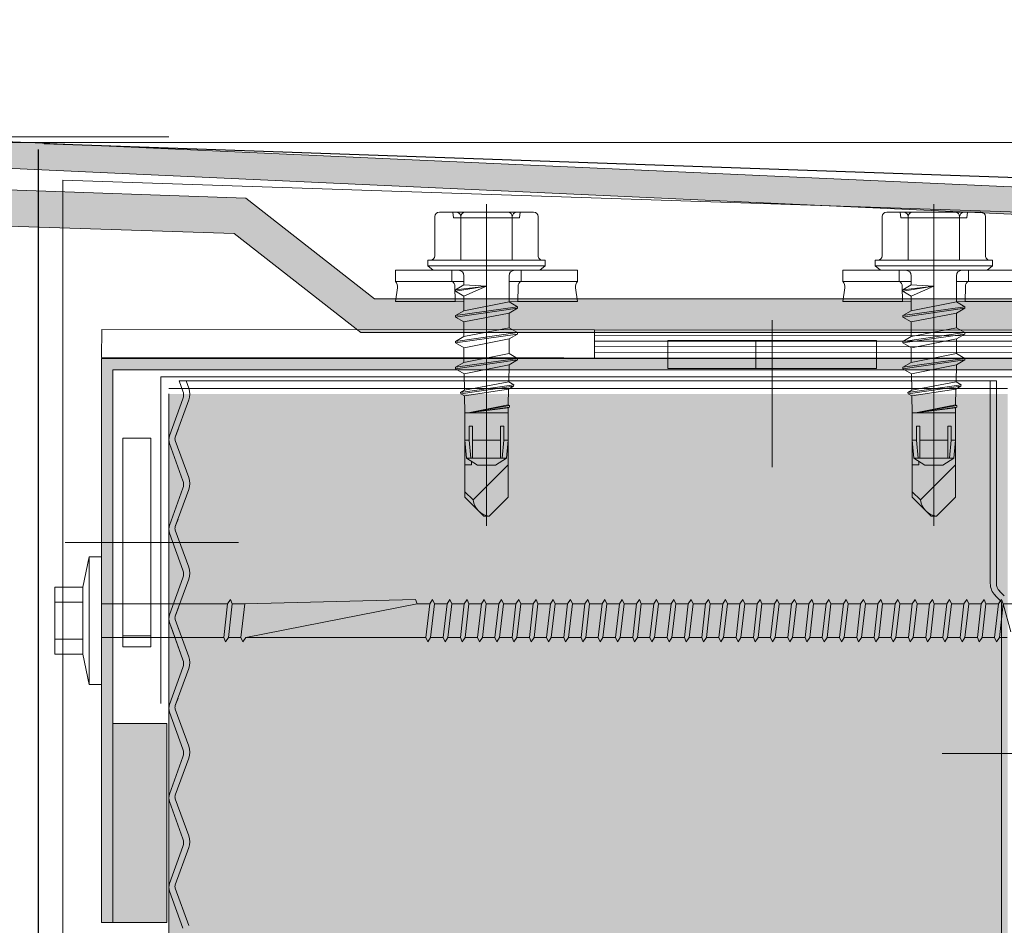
# Model space of a CAD drawing. Header units: metres. Extents: x 1316.5 to 1415.3, y -94.1 to -52.
# Tile 85 of 256: x 1342.593 to 1342.77, y -55.252 to -55.09. Entities that reach past the tile are written whole.
import ezdxf

# ---------------------------------------------------------------- set-up
doc = ezdxf.new("R2010")
doc.units = ezdxf.units.M
for name, pattern in [('AUSGEZOGEN', [0]), ('PUNKT2_S9', [0.0015, 0, -0.0015]), ('STRICHLINIE_S4', [0.008, 0.006, -0.002]), ('STRICHPUNKT2_S5', [0.1, 0.07, -0.01, 0.01, -0.01])]:
    doc.linetypes.add(name, pattern=pattern)
for name, color, linetype, lineweight in [('XR$11$Ansicht', 1, 'AUSGEZOGEN', 50), ('XR$11$Aufkantung', 4, 'AUSGEZOGEN', 13), ('XR$11$V25', 4, 'AUSGEZOGEN', 13), ('XR$11$V5', 7, 'AUSGEZOGEN', 13), ('XR$11$Wand', 1, 'AUSGEZOGEN', 50), ('XR$12$DETAIL', 7, 'AUSGEZOGEN', 25), ('XR$13$Allgemein', 4, 'AUSGEZOGEN', 13), ('XR$13$Muster', 4, 'AUSGEZOGEN', 13), ('XR$9$2', 7, 'AUSGEZOGEN', 13), ('XR$9$4', 7, 'AUSGEZOGEN', 13), ('XR$9$5', 7, 'AUSGEZOGEN', 13), ('XR$9$Design', 4, 'AUSGEZOGEN', 13), ('XR$9$Dichtband', 251, 'AUSGEZOGEN', 13), ('XR$9$L035', 4, 'AUSGEZOGEN', 13), ('XR$9$Maßlinie 1_50', 7, 'AUSGEZOGEN', 25), ('XR$9$Möblierung', 4, 'AUSGEZOGEN', 13), ('XR$9$V5', 7, 'AUSGEZOGEN', 13)]:
    doc.layers.add(name, color=color, linetype=linetype, lineweight=lineweight)
doc.layers.add('XR$9$_42135', color=7, linetype='Continuous')
doc.layers.add('XR$9$_42149', color=7, linetype='Continuous')

# ---------------------------------------------------------------- blocks, each defined once
blk = doc.blocks.new('MUSTERELEMENT_62')
at = {"layer": 'XR$9$Design', "color": 4, "linetype": 'AUSGEZOGEN', "lineweight": 13, "transparency": 33554687}
for p, q in [((1342.60814, -55.14511), (1342.60813, -55.15011)), ((1342.60814, -55.14511), (1342.60813, -55.15011)), ((1342.60814, -55.14511), (1342.60814, -55.14511)), ((1342.69626, -55.14516), (1342.69626, -55.15016)), ((1342.60813, -55.14711), (1342.60813, -55.14711)), ((1342.60814, -55.14611), (1342.60814, -55.14611)), ((1342.78439, -55.14621), (1342.69626, -55.14616)), ((1342.78439, -55.14721), (1342.69626, -55.14716)), ((1342.60813, -55.14911), (1342.60813, -55.14911)), ((1342.78439, -55.14821), (1342.69626, -55.14816)), ((1342.78439, -55.14921), (1342.69626, -55.14916)), ((1342.78439, -55.15021), (1342.60813, -55.15011)), ((1342.60813, -55.15011), (1342.60813, -55.15011))]:
    blk.add_line(p, q, dxfattribs=at)
blk.add_lwpolyline([(1342.78439, -55.14521), (1342.78439, -55.14521), (1342.60814, -55.14511)], dxfattribs=at)
blk = doc.blocks.new('COMPLEXOBJECT_121')
at = {"layer": 'XR$9$_42135', "color": 171, "linetype": 'AUSGEZOGEN', "lineweight": 13, "transparency": 33554687}
for p, q in [((1342.6059, -55.18579), (1342.60478, -55.19118)), ((1342.6059, -55.18579), (1342.60478, -55.19118)), ((1342.59975, -55.19388), (1342.60478, -55.19388)), ((1342.59975, -55.19388), (1342.60478, -55.19388)), ((1342.60813, -55.19418), (1342.63065, -55.19418)), ((1342.60813, -55.19418), (1342.63065, -55.19418)), ((1342.63149, -55.19418), (1342.63373, -55.19418)), ((1342.63149, -55.19418), (1342.63373, -55.19418)), ((1342.66458, -55.19418), (1342.66682, -55.19418)), ((1342.66458, -55.19418), (1342.66682, -55.19418)), ((1342.66766, -55.19418), (1342.6699, -55.19418)), ((1342.66766, -55.19418), (1342.6699, -55.19418)), ((1342.67074, -55.19418), (1342.67298, -55.19418)), ((1342.67074, -55.19418), (1342.67298, -55.19418)), ((1342.67382, -55.19418), (1342.67606, -55.19418)), ((1342.67382, -55.19418), (1342.67606, -55.19418)), ((1342.67691, -55.19418), (1342.67914, -55.19418)), ((1342.67691, -55.19418), (1342.67914, -55.19418)), ((1342.67999, -55.19418), (1342.68222, -55.19418)), ((1342.67999, -55.19418), (1342.68222, -55.19418)), ((1342.68307, -55.19418), (1342.6853, -55.19418)), ((1342.68307, -55.19418), (1342.6853, -55.19418)), ((1342.68615, -55.19418), (1342.68839, -55.19418)), ((1342.68615, -55.19418), (1342.68839, -55.19418)), ((1342.68924, -55.19418), (1342.69147, -55.19418)), ((1342.68924, -55.19418), (1342.69147, -55.19418)), ((1342.69232, -55.19418), (1342.69455, -55.19418)), ((1342.69232, -55.19418), (1342.69455, -55.19418)), ((1342.6954, -55.19418), (1342.69763, -55.19418)), ((1342.6954, -55.19418), (1342.69763, -55.19418)), ((1342.69848, -55.19418), (1342.70072, -55.19418)), ((1342.69848, -55.19418), (1342.70072, -55.19418)), ((1342.70156, -55.19418), (1342.7038, -55.19418)), ((1342.70156, -55.19418), (1342.7038, -55.19418)), ((1342.70464, -55.19418), (1342.70688, -55.19418)), ((1342.70464, -55.19418), (1342.70688, -55.19418)), ((1342.70772, -55.19418), (1342.70996, -55.19418)), ((1342.70772, -55.19418), (1342.70996, -55.19418)), ((1342.7108, -55.19418), (1342.71304, -55.19418)), ((1342.7108, -55.19418), (1342.71304, -55.19418)), ((1342.71389, -55.19418), (1342.71613, -55.19418)), ((1342.71389, -55.19418), (1342.71613, -55.19418)), ((1342.71697, -55.19418), (1342.71921, -55.19418)), ((1342.71697, -55.19418), (1342.71921, -55.19418)), ((1342.72005, -55.19418), (1342.72229, -55.19418)), ((1342.72005, -55.19418), (1342.72229, -55.19418)), ((1342.72313, -55.19418), (1342.72537, -55.19418)), ((1342.72313, -55.19418), (1342.72537, -55.19418)), ((1342.72621, -55.19418), (1342.72845, -55.19418)), ((1342.72621, -55.19418), (1342.72845, -55.19418)), ((1342.7293, -55.19418), (1342.73153, -55.19418)), ((1342.7293, -55.19418), (1342.73153, -55.19418)), ((1342.73238, -55.19418), (1342.73461, -55.19418)), ((1342.73238, -55.19418), (1342.73461, -55.19418)), ((1342.73546, -55.19418), (1342.73769, -55.19418)), ((1342.73546, -55.19418), (1342.73769, -55.19418)), ((1342.73854, -55.19418), (1342.74078, -55.19418)), ((1342.73854, -55.19418), (1342.74078, -55.19418)), ((1342.74163, -55.19418), (1342.74386, -55.19418)), ((1342.74163, -55.19418), (1342.74386, -55.19418)), ((1342.74471, -55.19418), (1342.74694, -55.19418)), ((1342.74471, -55.19418), (1342.74694, -55.19418)), ((1342.74779, -55.19418), (1342.75002, -55.19418)), ((1342.74779, -55.19418), (1342.75002, -55.19418)), ((1342.75087, -55.19418), (1342.75311, -55.19418)), ((1342.75087, -55.19418), (1342.75311, -55.19418)), ((1342.75395, -55.19418), (1342.75619, -55.19418)), ((1342.75395, -55.19418), (1342.75619, -55.19418)), ((1342.75703, -55.19418), (1342.75927, -55.19418)), ((1342.75703, -55.19418), (1342.75927, -55.19418)), ((1342.76011, -55.19418), (1342.76235, -55.19418)), ((1342.76011, -55.19418), (1342.76235, -55.19418)), ((1342.7632, -55.19419), (1342.76543, -55.19419)), ((1342.7632, -55.19419), (1342.76543, -55.19419)), ((1342.76628, -55.19419), (1342.76852, -55.19419)), ((1342.76628, -55.19419), (1342.76852, -55.19419)), ((1342.7685, -55.19419), (1342.76852, -55.19419)), ((1342.7685, -55.19419), (1342.76852, -55.19419)), ((1342.76936, -55.19418), (1342.77147, -55.19418)), ((1342.76936, -55.19418), (1342.77147, -55.19418)), ((1342.76936, -55.19419), (1342.77073, -55.19919)), ((1342.76936, -55.19419), (1342.77073, -55.19919)), ((1342.60813, -55.20019), (1342.62997, -55.20018)), ((1342.60813, -55.20019), (1342.62997, -55.20018)), ((1342.63081, -55.20019), (1342.63305, -55.20019)), ((1342.63081, -55.20019), (1342.63305, -55.20019)), ((1342.63389, -55.20019), (1342.66613, -55.20019)), ((1342.63389, -55.20019), (1342.66613, -55.20019)), ((1342.66697, -55.20019), (1342.66921, -55.20019)), ((1342.66697, -55.20019), (1342.66921, -55.20019)), ((1342.67006, -55.20019), (1342.67229, -55.20019)), ((1342.67006, -55.20019), (1342.67229, -55.20019)), ((1342.67314, -55.20019), (1342.67537, -55.20019)), ((1342.67314, -55.20019), (1342.67537, -55.20019)), ((1342.67622, -55.20019), (1342.67845, -55.20019)), ((1342.67622, -55.20019), (1342.67845, -55.20019)), ((1342.6793, -55.20019), (1342.68154, -55.20019)), ((1342.6793, -55.20019), (1342.68154, -55.20019)), ((1342.68239, -55.20019), (1342.68462, -55.20019)), ((1342.68239, -55.20019), (1342.68462, -55.20019)), ((1342.68547, -55.20019), (1342.6877, -55.20019)), ((1342.68547, -55.20019), (1342.6877, -55.20019)), ((1342.68855, -55.20019), (1342.69078, -55.20019)), ((1342.68855, -55.20019), (1342.69078, -55.20019)), ((1342.69163, -55.20019), (1342.69387, -55.20019)), ((1342.69163, -55.20019), (1342.69387, -55.20019)), ((1342.69471, -55.20019), (1342.69695, -55.20019)), ((1342.69471, -55.20019), (1342.69695, -55.20019)), ((1342.69779, -55.20019), (1342.70003, -55.20019)), ((1342.69779, -55.20019), (1342.70003, -55.20019)), ((1342.70087, -55.20019), (1342.70311, -55.20019)), ((1342.70087, -55.20019), (1342.70311, -55.20019)), ((1342.70395, -55.20019), (1342.7062, -55.20019)), ((1342.70395, -55.20019), (1342.7062, -55.20019)), ((1342.70703, -55.20019), (1342.70928, -55.20019)), ((1342.70703, -55.20019), (1342.70928, -55.20019)), ((1342.71012, -55.20019), (1342.71236, -55.20019)), ((1342.71012, -55.20019), (1342.71236, -55.20019)), ((1342.7132, -55.20019), (1342.71544, -55.20019)), ((1342.7132, -55.20019), (1342.71544, -55.20019)), ((1342.71628, -55.20019), (1342.71852, -55.20019)), ((1342.71628, -55.20019), (1342.71852, -55.20019)), ((1342.71936, -55.20019), (1342.7216, -55.20019)), ((1342.71936, -55.20019), (1342.7216, -55.20019)), ((1342.72245, -55.20019), (1342.72468, -55.20019)), ((1342.72245, -55.20019), (1342.72468, -55.20019)), ((1342.72553, -55.20019), (1342.72776, -55.20019)), ((1342.72553, -55.20019), (1342.72776, -55.20019)), ((1342.72861, -55.20019), (1342.73084, -55.20019)), ((1342.72861, -55.20019), (1342.73084, -55.20019)), ((1342.73169, -55.20019), (1342.73393, -55.20019)), ((1342.73169, -55.20019), (1342.73393, -55.20019)), ((1342.73478, -55.20019), (1342.73701, -55.20019)), ((1342.73478, -55.20019), (1342.73701, -55.20019)), ((1342.73786, -55.20019), (1342.74009, -55.20019)), ((1342.73786, -55.20019), (1342.74009, -55.20019)), ((1342.74094, -55.20019), (1342.74317, -55.20019)), ((1342.74094, -55.20019), (1342.74317, -55.20019)), ((1342.74402, -55.20019), (1342.74626, -55.20019)), ((1342.74402, -55.20019), (1342.74626, -55.20019)), ((1342.7471, -55.20019), (1342.74934, -55.20019)), ((1342.7471, -55.20019), (1342.74934, -55.20019)), ((1342.75018, -55.20019), (1342.75242, -55.20019)), ((1342.75018, -55.20019), (1342.75242, -55.20019)), ((1342.75326, -55.20019), (1342.7555, -55.20019)), ((1342.75326, -55.20019), (1342.7555, -55.20019)), ((1342.75635, -55.20019), (1342.75858, -55.20019)), ((1342.75635, -55.20019), (1342.75858, -55.20019)), ((1342.75943, -55.20019), (1342.76167, -55.20019)), ((1342.75943, -55.20019), (1342.76167, -55.20019)), ((1342.76251, -55.20019), (1342.76475, -55.20019)), ((1342.76251, -55.20019), (1342.76475, -55.20019)), ((1342.7656, -55.20019), (1342.76783, -55.20019)), ((1342.7656, -55.20019), (1342.76783, -55.20019)), ((1342.76781, -55.20019), (1342.76783, -55.20019)), ((1342.76781, -55.20019), (1342.76783, -55.20019)), ((1342.76868, -55.20019), (1342.77005, -55.20019)), ((1342.76868, -55.20019), (1342.77005, -55.20019)), ((1342.59975, -55.20049), (1342.60478, -55.20049)), ((1342.59975, -55.20049), (1342.60478, -55.20049)), ((1342.6059, -55.20858), (1342.60478, -55.20318)), ((1342.6059, -55.20858), (1342.60478, -55.20318))]:
    blk.add_line(p, q, dxfattribs=at)
for points in [[(1342.60813, -55.18579), (1342.60813, -55.19719), (1342.60813, -55.20858), (1342.6059, -55.20858), (1342.6059, -55.19718), (1342.6059, -55.18579), (1342.60813, -55.18579)], [(1342.60813, -55.18579), (1342.60813, -55.19719), (1342.60813, -55.20858), (1342.6059, -55.20858), (1342.6059, -55.19718), (1342.6059, -55.18579), (1342.60813, -55.18579)], [(1342.60478, -55.20318), (1342.60478, -55.19118), (1342.59975, -55.19118), (1342.59975, -55.20319), (1342.60478, -55.20318)], [(1342.60478, -55.20318), (1342.60478, -55.19118), (1342.59975, -55.19118), (1342.59975, -55.20319), (1342.60478, -55.20318)], [(1342.63065, -55.19418), (1342.62997, -55.20018), (1342.6303, -55.20097), (1342.63081, -55.20018), (1342.63149, -55.19418), (1342.63116, -55.19341), (1342.63065, -55.19418)], [(1342.63065, -55.19418), (1342.62997, -55.20018), (1342.6303, -55.20097), (1342.63081, -55.20018), (1342.63149, -55.19418), (1342.63116, -55.19341), (1342.63065, -55.19418)], [(1342.63373, -55.19419), (1342.63305, -55.20019), (1342.63338, -55.20097), (1342.63389, -55.20018), (1342.66458, -55.19418), (1342.66425, -55.19341), (1342.63373, -55.19419)], [(1342.63373, -55.19419), (1342.63305, -55.20019), (1342.63338, -55.20097), (1342.63389, -55.20018), (1342.66458, -55.19418), (1342.66425, -55.19341), (1342.63373, -55.19419)], [(1342.66682, -55.19418), (1342.66613, -55.20018), (1342.66646, -55.20097), (1342.66697, -55.20019), (1342.66766, -55.19419), (1342.66733, -55.19341), (1342.66682, -55.19418)], [(1342.66682, -55.19418), (1342.66613, -55.20018), (1342.66646, -55.20097), (1342.66697, -55.20019), (1342.66766, -55.19419), (1342.66733, -55.19341), (1342.66682, -55.19418)], [(1342.6699, -55.19418), (1342.66921, -55.20018), (1342.66955, -55.20097), (1342.67006, -55.20019), (1342.67074, -55.19418), (1342.67041, -55.19341), (1342.6699, -55.19418)], [(1342.6699, -55.19418), (1342.66921, -55.20018), (1342.66955, -55.20097), (1342.67006, -55.20019), (1342.67074, -55.19418), (1342.67041, -55.19341), (1342.6699, -55.19418)], [(1342.67298, -55.19419), (1342.67229, -55.20019), (1342.67263, -55.20097), (1342.67314, -55.20018), (1342.67382, -55.19418), (1342.67349, -55.19341), (1342.67298, -55.19419)], [(1342.67298, -55.19419), (1342.67229, -55.20019), (1342.67263, -55.20097), (1342.67314, -55.20018), (1342.67382, -55.19418), (1342.67349, -55.19341), (1342.67298, -55.19419)], [(1342.67606, -55.19418), (1342.67537, -55.20018), (1342.67571, -55.20097), (1342.67622, -55.20019), (1342.67691, -55.19419), (1342.67657, -55.19341), (1342.67606, -55.19418)], [(1342.67606, -55.19418), (1342.67537, -55.20018), (1342.67571, -55.20097), (1342.67622, -55.20019), (1342.67691, -55.19419), (1342.67657, -55.19341), (1342.67606, -55.19418)], [(1342.67914, -55.19418), (1342.67845, -55.20018), (1342.67879, -55.20097), (1342.6793, -55.20018), (1342.67999, -55.19418), (1342.67966, -55.19341), (1342.67914, -55.19418)], [(1342.67914, -55.19418), (1342.67845, -55.20018), (1342.67879, -55.20097), (1342.6793, -55.20018), (1342.67999, -55.19418), (1342.67966, -55.19341), (1342.67914, -55.19418)], [(1342.68222, -55.19419), (1342.68154, -55.20019), (1342.68187, -55.20097), (1342.68239, -55.20018), (1342.68307, -55.19418), (1342.68274, -55.19341), (1342.68222, -55.19419)], [(1342.68222, -55.19419), (1342.68154, -55.20019), (1342.68187, -55.20097), (1342.68239, -55.20018), (1342.68307, -55.19418), (1342.68274, -55.19341), (1342.68222, -55.19419)], [(1342.6853, -55.19418), (1342.68462, -55.20019), (1342.68495, -55.20097), (1342.68547, -55.20019), (1342.68615, -55.19419), (1342.68582, -55.19341), (1342.6853, -55.19418)], [(1342.6853, -55.19418), (1342.68462, -55.20019), (1342.68495, -55.20097), (1342.68547, -55.20019), (1342.68615, -55.19419), (1342.68582, -55.19341), (1342.6853, -55.19418)], [(1342.68839, -55.19418), (1342.6877, -55.20018), (1342.68803, -55.20097), (1342.68855, -55.20019), (1342.68924, -55.19418), (1342.6889, -55.19341), (1342.68839, -55.19418)], [(1342.68839, -55.19418), (1342.6877, -55.20018), (1342.68803, -55.20097), (1342.68855, -55.20019), (1342.68924, -55.19418), (1342.6889, -55.19341), (1342.68839, -55.19418)], [(1342.69147, -55.19419), (1342.69078, -55.20019), (1342.69111, -55.20097), (1342.69163, -55.20018), (1342.69232, -55.19418), (1342.69198, -55.19341), (1342.69147, -55.19419)], [(1342.69147, -55.19419), (1342.69078, -55.20019), (1342.69111, -55.20097), (1342.69163, -55.20018), (1342.69232, -55.19418), (1342.69198, -55.19341), (1342.69147, -55.19419)], [(1342.69455, -55.19418), (1342.69387, -55.20018), (1342.6942, -55.20097), (1342.69471, -55.20019), (1342.6954, -55.19419), (1342.69506, -55.19341), (1342.69455, -55.19418)], [(1342.69455, -55.19418), (1342.69387, -55.20018), (1342.6942, -55.20097), (1342.69471, -55.20019), (1342.6954, -55.19419), (1342.69506, -55.19341), (1342.69455, -55.19418)], [(1342.69763, -55.19418), (1342.69695, -55.20018), (1342.69728, -55.20097), (1342.69779, -55.20018), (1342.69848, -55.19418), (1342.69814, -55.19341), (1342.69763, -55.19418)], [(1342.69763, -55.19418), (1342.69695, -55.20018), (1342.69728, -55.20097), (1342.69779, -55.20018), (1342.69848, -55.19418), (1342.69814, -55.19341), (1342.69763, -55.19418)], [(1342.70072, -55.19419), (1342.70003, -55.20019), (1342.70036, -55.20097), (1342.70087, -55.20018), (1342.70156, -55.19418), (1342.70122, -55.19341), (1342.70072, -55.19419)], [(1342.70072, -55.19419), (1342.70003, -55.20019), (1342.70036, -55.20097), (1342.70087, -55.20018), (1342.70156, -55.19418), (1342.70122, -55.19341), (1342.70072, -55.19419)], [(1342.7038, -55.19418), (1342.70311, -55.20019), (1342.70344, -55.20097), (1342.70395, -55.20019), (1342.70464, -55.19419), (1342.70431, -55.19341), (1342.7038, -55.19418)], [(1342.7038, -55.19418), (1342.70311, -55.20019), (1342.70344, -55.20097), (1342.70395, -55.20019), (1342.70464, -55.19419), (1342.70431, -55.19341), (1342.7038, -55.19418)], [(1342.70688, -55.19418), (1342.70619, -55.20018), (1342.70653, -55.20097), (1342.70703, -55.20019), (1342.70772, -55.19419), (1342.70739, -55.19341), (1342.70688, -55.19418)], [(1342.70688, -55.19418), (1342.70619, -55.20018), (1342.70653, -55.20097), (1342.70703, -55.20019), (1342.70772, -55.19419), (1342.70739, -55.19341), (1342.70688, -55.19418)], [(1342.70996, -55.19418), (1342.70928, -55.20018), (1342.70961, -55.20097), (1342.71012, -55.20018), (1342.7108, -55.19418), (1342.71047, -55.19341), (1342.70996, -55.19418)], [(1342.70996, -55.19418), (1342.70928, -55.20018), (1342.70961, -55.20097), (1342.71012, -55.20018), (1342.7108, -55.19418), (1342.71047, -55.19341), (1342.70996, -55.19418)], [(1342.71304, -55.19419), (1342.71236, -55.20019), (1342.71269, -55.20097), (1342.7132, -55.20018), (1342.71389, -55.19418), (1342.71355, -55.19341), (1342.71304, -55.19419)], [(1342.71304, -55.19419), (1342.71236, -55.20019), (1342.71269, -55.20097), (1342.7132, -55.20018), (1342.71389, -55.19418), (1342.71355, -55.19341), (1342.71304, -55.19419)], [(1342.71613, -55.19418), (1342.71544, -55.20018), (1342.71577, -55.20097), (1342.71628, -55.20019), (1342.71697, -55.19419), (1342.71664, -55.19341), (1342.71613, -55.19418)], [(1342.71613, -55.19418), (1342.71544, -55.20018), (1342.71577, -55.20097), (1342.71628, -55.20019), (1342.71697, -55.19419), (1342.71664, -55.19341), (1342.71613, -55.19418)], [(1342.71921, -55.19418), (1342.71852, -55.20018), (1342.71886, -55.20097), (1342.71936, -55.20019), (1342.72005, -55.19418), (1342.71972, -55.19341), (1342.71921, -55.19418)], [(1342.71921, -55.19418), (1342.71852, -55.20018), (1342.71886, -55.20097), (1342.71936, -55.20019), (1342.72005, -55.19418), (1342.71972, -55.19341), (1342.71921, -55.19418)], [(1342.72229, -55.19419), (1342.7216, -55.20019), (1342.72194, -55.20097), (1342.72245, -55.20018), (1342.72313, -55.19418), (1342.7228, -55.19341), (1342.72229, -55.19419)], [(1342.72229, -55.19419), (1342.7216, -55.20019), (1342.72194, -55.20097), (1342.72245, -55.20018), (1342.72313, -55.19418), (1342.7228, -55.19341), (1342.72229, -55.19419)], [(1342.72537, -55.19418), (1342.72468, -55.20018), (1342.72502, -55.20097), (1342.72553, -55.20019), (1342.72621, -55.19419), (1342.72588, -55.19341), (1342.72537, -55.19418)], [(1342.72537, -55.19418), (1342.72468, -55.20018), (1342.72502, -55.20097), (1342.72553, -55.20019), (1342.72621, -55.19419), (1342.72588, -55.19341), (1342.72537, -55.19418)], [(1342.72845, -55.19418), (1342.72776, -55.20018), (1342.7281, -55.20097), (1342.72861, -55.20018), (1342.7293, -55.19418), (1342.72897, -55.19341), (1342.72845, -55.19418)], [(1342.72845, -55.19418), (1342.72776, -55.20018), (1342.7281, -55.20097), (1342.72861, -55.20018), (1342.7293, -55.19418), (1342.72897, -55.19341), (1342.72845, -55.19418)], [(1342.73153, -55.19419), (1342.73084, -55.20019), (1342.73118, -55.20097), (1342.73169, -55.20018), (1342.73238, -55.19418), (1342.73205, -55.19341), (1342.73153, -55.19419)], [(1342.73153, -55.19419), (1342.73084, -55.20019), (1342.73118, -55.20097), (1342.73169, -55.20018), (1342.73238, -55.19418), (1342.73205, -55.19341), (1342.73153, -55.19419)], [(1342.73461, -55.19418), (1342.73393, -55.20019), (1342.73426, -55.20097), (1342.73478, -55.20019), (1342.73546, -55.19419), (1342.73513, -55.19341), (1342.73461, -55.19418)], [(1342.73461, -55.19418), (1342.73393, -55.20019), (1342.73426, -55.20097), (1342.73478, -55.20019), (1342.73546, -55.19419), (1342.73513, -55.19341), (1342.73461, -55.19418)], [(1342.73769, -55.19418), (1342.73701, -55.20018), (1342.73734, -55.20097), (1342.73786, -55.20019), (1342.73854, -55.19418), (1342.73821, -55.19341), (1342.73769, -55.19418)], [(1342.73769, -55.19418), (1342.73701, -55.20018), (1342.73734, -55.20097), (1342.73786, -55.20019), (1342.73854, -55.19418), (1342.73821, -55.19341), (1342.73769, -55.19418)], [(1342.74078, -55.19419), (1342.74009, -55.20019), (1342.74042, -55.20097), (1342.74094, -55.20018), (1342.74163, -55.19418), (1342.74129, -55.19341), (1342.74078, -55.19419)], [(1342.74078, -55.19419), (1342.74009, -55.20019), (1342.74042, -55.20097), (1342.74094, -55.20018), (1342.74163, -55.19418), (1342.74129, -55.19341), (1342.74078, -55.19419)], [(1342.74386, -55.19418), (1342.74317, -55.20018), (1342.74351, -55.20097), (1342.74402, -55.20019), (1342.74471, -55.19419), (1342.74437, -55.19341), (1342.74386, -55.19418)], [(1342.74386, -55.19418), (1342.74317, -55.20018), (1342.74351, -55.20097), (1342.74402, -55.20019), (1342.74471, -55.19419), (1342.74437, -55.19341), (1342.74386, -55.19418)], [(1342.74694, -55.19418), (1342.74626, -55.20018), (1342.74659, -55.20097), (1342.7471, -55.20018), (1342.74779, -55.19418), (1342.74745, -55.19341), (1342.74694, -55.19418)], [(1342.74694, -55.19418), (1342.74626, -55.20018), (1342.74659, -55.20097), (1342.7471, -55.20018), (1342.74779, -55.19418), (1342.74745, -55.19341), (1342.74694, -55.19418)], [(1342.75002, -55.19419), (1342.74934, -55.20019), (1342.74967, -55.20097), (1342.75018, -55.20018), (1342.75087, -55.19418), (1342.75053, -55.19341), (1342.75002, -55.19419)], [(1342.75002, -55.19419), (1342.74934, -55.20019), (1342.74967, -55.20097), (1342.75018, -55.20018), (1342.75087, -55.19418), (1342.75053, -55.19341), (1342.75002, -55.19419)], [(1342.75311, -55.19418), (1342.75242, -55.20019), (1342.75275, -55.20097), (1342.75326, -55.20019), (1342.75395, -55.19419), (1342.75362, -55.19341), (1342.75311, -55.19418)], [(1342.75311, -55.19418), (1342.75242, -55.20019), (1342.75275, -55.20097), (1342.75326, -55.20019), (1342.75395, -55.19419), (1342.75362, -55.19341), (1342.75311, -55.19418)], [(1342.75619, -55.19418), (1342.7555, -55.20019), (1342.75583, -55.20097), (1342.75635, -55.20019), (1342.75703, -55.19418), (1342.7567, -55.19341), (1342.75619, -55.19418)], [(1342.75619, -55.19418), (1342.7555, -55.20019), (1342.75583, -55.20097), (1342.75635, -55.20019), (1342.75703, -55.19418), (1342.7567, -55.19341), (1342.75619, -55.19418)], [(1342.75927, -55.19419), (1342.75858, -55.20019), (1342.75891, -55.20097), (1342.75943, -55.20019), (1342.76011, -55.19418), (1342.75978, -55.19341), (1342.75927, -55.19419)], [(1342.75927, -55.19419), (1342.75858, -55.20019), (1342.75891, -55.20097), (1342.75943, -55.20019), (1342.76011, -55.19418), (1342.75978, -55.19341), (1342.75927, -55.19419)], [(1342.76235, -55.19418), (1342.76167, -55.20018), (1342.762, -55.20097), (1342.76251, -55.20019), (1342.7632, -55.19419), (1342.76286, -55.19341), (1342.76235, -55.19418)], [(1342.76235, -55.19418), (1342.76167, -55.20018), (1342.762, -55.20097), (1342.76251, -55.20019), (1342.7632, -55.19419), (1342.76286, -55.19341), (1342.76235, -55.19418)], [(1342.76543, -55.19419), (1342.76475, -55.20019), (1342.76508, -55.20097), (1342.7656, -55.20019), (1342.76628, -55.19419), (1342.76595, -55.19341), (1342.76543, -55.19419)], [(1342.76543, -55.19419), (1342.76475, -55.20019), (1342.76508, -55.20097), (1342.7656, -55.20019), (1342.76628, -55.19419), (1342.76595, -55.19341), (1342.76543, -55.19419)], [(1342.76852, -55.19419), (1342.76783, -55.20019), (1342.76816, -55.20097), (1342.76868, -55.20019), (1342.76936, -55.19419), (1342.76903, -55.19341), (1342.76852, -55.19419)], [(1342.76852, -55.19419), (1342.76783, -55.20019), (1342.76816, -55.20097), (1342.76868, -55.20019), (1342.76936, -55.19419), (1342.76903, -55.19341), (1342.76852, -55.19419)]]:
    blk.add_lwpolyline(points, close=True, dxfattribs=at)
blk = doc.blocks.new('A$C05AD05B0_2')
at = {"color": 1, "linetype": 'AUSGEZOGEN', "transparency": 33554687}
blk.add_line((-1.542, -2.013), (-1.436, 0), dxfattribs=at)
at = {"layer": 'XR$9$2', "color": 1, "linetype": 'STRICHPUNKT2_S5', "transparency": 33554687}
blk.add_line((-8.777, 0), (19.993, 0), dxfattribs=at)
at = {"layer": 'XR$9$4', "color": 1, "linetype": 'PUNKT2_S9', "transparency": 33554687}
for p, q in [((-8.059, 3), (-7.559, 2.956)), ((-7.559, 0), (-7.559, 2.956)), ((-7.559, -2.956), (-7.559, 0)), ((-8.059, -3), (-7.559, -2.956))]:
    blk.add_line(p, q, dxfattribs=at)
at = {"layer": 'XR$9$4', "color": 1, "linetype": 'AUSGEZOGEN', "transparency": 33554687}
for p, q in [((0.413, 2.767), (1.204, -2.767)), ((0.545, 2.767), (1.336, -2.767)), ((2.723, 2.767), (3.514, -2.767)), ((2.855, 2.767), (3.646, -2.767)), ((5.033, 2.767), (5.824, -2.767)), ((5.165, 2.767), (5.956, -2.767)), ((-0.023, 2.012), (0.768, -2.013)), ((0.981, 2.012), (1.771, -2.013)), ((2.287, 2.012), (3.078, -2.013)), ((3.291, 2.012), (4.087, -2.003)), ((4.597, 2.012), (5.388, -2.013)), ((5.601, 2.012), (6.397, -2.003)), ((7.118, 1.989), (7.873, -1.975)), ((7.387, 2.457), (8.069, -2.315)), ((7.523, 2.428), (8.197, -2.289)), ((7.784, 1.977), (8.384, -1.966)), ((9.182, 1.951), (9.89, -1.654)), ((9.25, 2.07), (9.89, -1.654)), ((9.386, 2.042), (9.89, -1.654)), ((9.442, 1.946), (9.89, -1.654)), ((9.89, -1.938), (9.89, 1.937)), ((-1.436, 0), (-0.974, -2.767)), ((-1.436, 0), (-1.106, -2.767)), ((-1.436, 0), (-0.539, -2.013))]:
    blk.add_line(p, q, dxfattribs=at)
at = {"layer": 'XR$9$5', "color": 1, "linetype": 'AUSGEZOGEN', "transparency": 33554687}
for p, q in [((-2.859, 3.109), (-2.859, 8.138)), ((-2.859, 8.138), (-1.859, 8.138)), ((-1.859, 3.109), (-1.859, 8.138)), ((-1.271, 7.972), (-0.059, 8.146)), ((-0.059, 2.815), (-0.059, 8.146)), ((-7.659, 4.616), (-4.159, 4.616)), ((-3.759, 0), (-3.759, 5.25)), ((-3.759, 5.25), (-3.257, 5.25)), ((-3.257, 5.25), (-2.859, 4.775)), ((-3.257, 0), (-3.257, 5.25)), ((-2.859, 0), (-2.859, 4.8)), ((-8.059, 2.308), (-8.059, 4.216)), ((-8.059, 2.308), (-8.059, 4.216)), ((-2.859, 0), (-2.859, 3.109)), ((-2.859, 3.109), (-1.859, 3.109)), ((-1.859, 2.083), (-1.859, 3.109)), ((-1.409, 2.822), (-0.059, 2.815)), ((-0.036, 2.012), (-0.059, 2.815)), ((-0.023, 2.012), (0.413, 2.767)), ((0.413, 2.767), (0.545, 2.767)), ((0.545, 2.767), (0.981, 2.012)), ((2.287, 2.012), (2.723, 2.767)), ((2.723, 2.767), (2.855, 2.767)), ((2.855, 2.767), (3.291, 2.012)), ((4.597, 2.012), (5.033, 2.767)), ((5.033, 2.767), (5.165, 2.767)), ((5.165, 2.767), (5.601, 2.012)), ((-8.059, 0), (-8.059, 2.308)), ((-8.059, 0), (-8.059, 2.308)), ((-7.659, 2.308), (-3.759, 2.308)), ((-2.359, 2.012), (-0.023, 2.012)), ((0.981, 2.012), (2.287, 2.012)), ((3.291, 2.012), (4.597, 2.012)), ((5.6, 2.018), (7.118, 1.989)), ((7.118, 1.989), (7.387, 2.457)), ((7.387, 2.457), (7.523, 2.428)), ((7.523, 2.428), (7.784, 1.977)), ((7.784, 1.977), (9.182, 1.951)), ((9.182, 1.951), (9.25, 2.07)), ((9.25, 2.07), (9.386, 2.042)), ((9.386, 2.042), (9.442, 1.946)), ((9.442, 1.946), (9.89, 1.937)), ((9.89, 1.937), (13.64, 1.937)), ((9.89, 1.937), (12.659, 1.937)), ((12.341, 1.937), (17.454, 1.937)), ((12.341, 1.937), (13.954, 1.8)), ((12.341, 1.538), (12.341, 1.937)), ((13.954, 0), (13.954, 1.8)), ((13.954, 1.8), (14.591, 0.8)), ((14.541, 1.937), (17.685, -1.206)), ((17.454, 1.937), (19.141, 0.25)), ((11.091, 1.538), (12.341, 1.538)), ((11.091, 1.237), (11.091, 1.538)), ((11.091, 1.237), (13.954, 1.237)), ((12.341, 1.538), (13.954, 1.4)), ((12.341, 0), (12.341, 1.237)), ((-8.059, -2.308), (-8.059, 0)), ((-3.759, -5.25), (-3.759, 0)), ((-3.257, -5.25), (-3.257, 0)), ((-2.859, -4.8), (-2.859, 0)), ((12.341, -1.238), (12.341, 0)), ((13.954, -1.8), (13.954, 0)), ((14.591, 0), (14.591, 0.8)), ((14.591, -0.8), (14.591, 0)), ((19.141, 0), (19.141, 0.25)), ((19.141, -0.25), (19.141, 0)), ((13.954, -1.8), (14.591, -0.8)), ((17.454, -1.938), (19.141, -0.25)), ((11.091, -1.538), (11.091, -1.238)), ((11.091, -1.238), (13.954, -1.238)), ((11.091, -1.538), (12.341, -1.538)), ((12.341, -1.538), (13.954, -1.4)), ((12.341, -1.938), (12.341, -1.538)), ((14.249, -1.337), (14.541, -1.337)), ((14.541, -1.938), (14.541, -1.337)), ((16.954, -1.938), (17.685, -1.206)), ((-8.059, -4.216), (-8.059, -2.308)), ((-7.659, -2.308), (-3.759, -2.308)), ((-2.359, -2.013), (-1.542, -2.013)), ((-2.359, -2.013), (-2.233, -2.013)), ((-1.859, -2.083), (-1.859, -3.109)), ((-1.542, -2.013), (-1.106, -2.767)), ((-0.974, -2.767), (-0.539, -2.013)), ((-0.539, -2.013), (0.768, -2.013)), ((-0.036, -2.013), (-0.059, -2.815)), ((0.768, -2.013), (1.204, -2.767)), ((1.336, -2.767), (1.771, -2.013)), ((1.771, -2.013), (3.078, -2.013)), ((3.078, -2.013), (3.514, -2.767)), ((3.646, -2.767), (4.087, -2.003)), ((4.081, -2.013), (5.388, -2.013)), ((5.388, -2.013), (5.824, -2.767)), ((5.956, -2.767), (6.397, -2.003)), ((6.397, -2.003), (7.873, -1.975)), ((7.873, -1.975), (8.069, -2.315)), ((8.069, -2.315), (8.197, -2.289)), ((8.197, -2.289), (8.384, -1.966)), ((8.384, -1.966), (9.89, -1.938)), ((9.89, -1.938), (13.64, -1.938)), ((12.341, -1.938), (13.954, -1.8)), ((12.341, -1.938), (17.454, -1.938)), ((-2.859, -3.109), (-1.859, -3.109)), ((-2.859, -3.109), (-2.859, -8.138)), ((-1.859, -3.109), (-1.859, -8.138)), ((-1.409, -2.822), (-0.059, -2.815)), ((-1.106, -2.767), (-0.974, -2.767)), ((-0.059, -2.815), (-0.059, -8.146)), ((1.204, -2.767), (1.336, -2.767)), ((3.514, -2.767), (3.646, -2.767)), ((5.824, -2.767), (5.956, -2.767)), ((-7.659, -4.616), (-4.159, -4.616)), ((-3.759, -5.25), (-3.257, -5.25)), ((-3.257, -5.25), (-2.859, -4.775)), ((-2.859, -8.138), (-1.859, -8.138)), ((-1.271, -7.972), (-0.059, -8.146))]:
    blk.add_line(p, q, dxfattribs=at)
for centre, radius, start, end in [((-1.378, 8.714), 0.75, 230.17232, 278.20377), ((-7.659, 4.216), 0.4, 90, 180), ((-4.159, 5.016), 0.4, 270, 0), ((-7.659, 2.708), 0.4, 180, 270), ((-1.406, 3.322), 0.5, 205.2334, 269.68997), ((-7.659, 1.908), 0.4, 90, 180), ((-2.359, 2.512), 0.5, 180, 270), ((17.478, 0.457), 1.676, 277.10058, 352.89956), ((-7.659, -1.908), 0.4, 180, 270), ((-7.659, -2.708), 0.4, 90, 180), ((-2.359, -2.513), 0.5, 90, 180), ((-1.406, -3.322), 0.5, 90.31003, 154.7666), ((-7.659, -4.216), 0.4, 180, 270), ((-4.159, -5.016), 0.4, 0, 90), ((-1.378, -8.714), 0.75, 81.79623, 129.82768)]:
    blk.add_arc(centre, radius, start, end, dxfattribs=at)
blk = doc.blocks.new('COMPLEXOBJECT_122')
at = {"layer": 'XR$9$Design', "color": 7, "linetype": 'AUSGEZOGEN', "lineweight": 13, "transparency": 33554687}
for p, q in [((1342.60813, -55.15029), (1342.60813, -55.25121)), ((1342.60813, -55.15029), (1342.60813, -55.25121)), ((1342.60813, -55.15029), (1342.77924, -55.15029)), ((1342.77924, -55.26563), (1342.77924, -55.15029)), ((1342.77924, -55.26563), (1342.77924, -55.15029)), ((1342.61013, -55.25121), (1342.61013, -55.15229)), ((1342.61013, -55.25121), (1342.61013, -55.15229)), ((1342.61013, -55.15229), (1342.77724, -55.15229)), ((1342.77724, -55.15229), (1342.77724, -55.26563)), ((1342.60813, -55.25121), (1342.61013, -55.25121)), ((1342.60813, -55.25121), (1342.61013, -55.25121)), ((1342.77724, -55.26563), (1342.77924, -55.26563))]:
    blk.add_line(p, q, dxfattribs=at)
blk.add_lwpolyline([(1342.61013, -55.15229), (1342.61013, -55.15229)], close=True, dxfattribs=at)
blk = doc.blocks.new('COMPLEXOBJECT_182')
at = {"layer": 'XR$11$Wand', "color": 7, "linetype": 'AUSGEZOGEN', "lineweight": 25, "transparency": 33554687}
for p, q in [((1342.88666, -55.12194), (1342.59784, -55.11188)), ((1342.59681, -55.11288), (1342.59681, -55.26064))]:
    blk.add_line(p, q, dxfattribs=at)

msp = doc.modelspace()

# ---------------------------------------------------------------- hatches: boundary and pattern name
at = {"layer": 'XR$11$V25', "transparency": 33554687}
h = msp.add_hatch(dxfattribs=at)
h.set_pattern_fill('SCHRAFFUR_1', color=256, scale=0.05, angle=180, style=0, pattern_type=2)
h.set_pattern_definition([(270, (0, 0), (0.15, -3e-17), []), (270, (0.075, 1e-17), (0.15, -3e-17), [])])
h.paths.add_polyline_path([(1342.74673, -55.14708), (1342.74673, -55.15208), (1342.7094, -55.15208), (1342.7094, -55.14708)], flags=0)
h = msp.add_hatch(dxfattribs=at)
h.set_pattern_fill('SCHRAFFUR_1', color=256, scale=0.05, angle=90, style=0, pattern_type=2)
h.set_pattern_definition([(180, (0, 0), (-2e-17, -0.15), []), (180, (3e-18, -0.075), (-2e-17, -0.15), [])])
h.paths.add_polyline_path([(1342.61695, -55.20189), (1342.61695, -55.16455), (1342.61195, -55.16455), (1342.61195, -55.20189)], flags=0)
at = {"layer": 'XR$13$Muster', "linetype": 'AUSGEZOGEN', "lineweight": 13, "transparency": 33554687}
h = msp.add_hatch(dxfattribs=at)
h.set_pattern_fill('MUSTER', color=52, scale=0.03375, style=0, pattern_type=2)
h.set_pattern_definition([(0, (0.0675, 0.0675), (0.03375, 0.03375), [0.03375, -0.03375]), (90, (0.0675, 0.0675), (-0.03375, 0.03375), [0.03375, -0.03375])])
h.paths.add_polyline_path([(1342.77015, -55.15661), (1342.62015, -55.15661), (1342.62015, -61.92506), (1342.62016, -61.92506), (1342.62016, -61.9127), (1342.77015, -61.9127)], flags=0)
at = {"layer": 'XR$9$Möblierung', "linetype": 'STRICHLINIE_S4', "lineweight": 25, "true_color": 0x878581, "transparency": 33554687}
msp.add_hatch(color=252, dxfattribs=at).paths.add_polyline_path([(1342.88255, -55.1334), (1342.88255, -55.17181), (1342.88747, -55.17181), (1342.88755, -55.1719), (1342.88755, -55.13337), (1342.88752, -55.13268), (1342.88748, -55.13229), (1342.88739, -55.13162), (1342.88721, -55.131), (1342.88678, -55.12982), (1342.8862, -55.12872), (1342.88547, -55.1277), (1342.8846, -55.1268), (1342.88362, -55.12603), (1342.88254, -55.1254), (1342.88138, -55.12492), (1342.88017, -55.12461), (1342.87893, -55.12447), (1342.57133, -55.11055), (1342.57007, -55.11051), (1342.56883, -55.11064), (1342.56761, -55.11094), (1342.56644, -55.11142), (1342.56536, -55.11204), (1342.56437, -55.11282), (1342.56349, -55.11372), (1342.56276, -55.11474), (1342.56217, -55.11584), (1342.56174, -55.11702), (1342.56148, -55.11825), (1342.56139, -55.1195), (1342.56139, -55.33406), (1342.5615, -55.33532), (1342.56184, -55.33654), (1342.5624, -55.33768), (1342.56315, -55.3387), (1342.56407, -55.33957), (1342.56514, -55.34026), (1342.56631, -55.34074), (1342.56754, -55.34101), (1342.56881, -55.34105), (1342.57006, -55.34086), (1342.57126, -55.34044), (1342.57236, -55.33982), (1342.57334, -55.33901), (1342.60606, -55.30629), (1342.60252, -55.30275), (1342.5698, -55.33548), (1342.56839, -55.33606), (1342.56697, -55.33548), (1342.56639, -55.33406), (1342.56639, -55.11928), (1342.56598, -55.11928), (1342.56598, -55.11911), (1342.56725, -55.1168), (1342.56825, -55.1159), (1342.57039, -55.115), (1342.57033, -55.11528), (1342.87864, -55.1294), (1342.88015, -55.12973), (1342.88141, -55.1306), (1342.88226, -55.13189)])
at = {"layer": 'XR$9$Möblierung', "linetype": 'AUSGEZOGEN', "lineweight": 25, "transparency": 33554687}
for points in [[(1342.57818, -55.31795), (1342.57818, -55.12614), (1342.63182, -55.12793), (1342.65447, -55.14562), (1342.78513, -55.14562), (1342.78513, -55.17862), (1342.79113, -55.17862), (1342.79113, -55.13962), (1342.65695, -55.13962), (1342.63391, -55.12158), (1342.57218, -55.11947), (1342.57218, -55.31795)], [(1342.60813, -55.25121), (1342.61013, -55.25121), (1342.61013, -55.15229), (1342.77724, -55.15229), (1342.77724, -55.26563), (1342.77924, -55.26563), (1342.77924, -55.15029), (1342.60813, -55.15029)]]:
    msp.add_hatch(color=253, dxfattribs=at).paths.add_polyline_path(points)
at = {"layer": 'XR$9$Möblierung', "linetype": 'AUSGEZOGEN', "lineweight": 25, "true_color": 0x737373, "transparency": 33554687}
msp.add_hatch(color=8, dxfattribs=at).paths.add_polyline_path([(1342.61013, -55.25121), (1342.6198, -55.25121), (1342.6198, -55.2156), (1342.61013, -55.2156)])

# ---------------------------------------------------------------- linework, layer by layer
at = {"layer": 'XR$11$Ansicht', "color": 4, "linetype": 'AUSGEZOGEN', "lineweight": 13, "transparency": 33554687}
for p, q in [((1342.62015, -55.15563), (1342.77015, -55.15563)), ((1342.62015, -61.92506), (1342.62015, -55.15661))]:
    msp.add_line(p, q, dxfattribs=at)
at = {"layer": 'XR$11$Aufkantung', "color": 4, "linetype": 'AUSGEZOGEN', "lineweight": 13, "transparency": 33554687}
msp.add_line((1361.52515, -55.11162), (1342.59015, -55.11164), dxfattribs=at)
at = {"layer": 'XR$11$V25', "transparency": 33554687}
for p, q in [((1342.72806, -55.14343), (1342.72806, -55.16972)), ((1342.60163, -55.18323), (1342.63259, -55.18323)), ((1342.75844, -55.22096), (1342.78503, -55.22096))]:
    msp.add_line(p, q, dxfattribs=at)
at = {"layer": 'XR$11$V25', "linetype": 'AUSGEZOGEN', "transparency": 33554687}
for points in [[(1342.74673, -55.15208), (1342.7094, -55.15208), (1342.7094, -55.14708), (1342.74673, -55.14708), (1342.74673, -55.15208)], [(1342.61195, -55.20189), (1342.61195, -55.16455), (1342.61695, -55.16455), (1342.61695, -55.20189), (1342.61195, -55.20189)]]:
    msp.add_lwpolyline(points, close=True, dxfattribs=at)
at = {"layer": 'XR$11$V5', "linetype": 'AUSGEZOGEN', "transparency": 33554687}
msp.add_lwpolyline([(1342.78125, -55.18202), (1342.78125, -55.12443), (1342.60117, -55.1184), (1342.60117, -55.254)], dxfattribs=at)
at = {"layer": 'XR$11$V5', "transparency": 33554687}
msp.add_lwpolyline([(1342.77837, -55.24423), (1342.77837, -55.15358), (1342.6187, -55.15358), (1342.61871, -55.21203)], dxfattribs=at)
at = {"layer": 'XR$12$DETAIL', "color": 3, "linetype": 'STRICHPUNKT2_S5', "lineweight": 25, "transparency": 33554687}
msp.add_circle((1342.96216, -55.27094), 0.97536, dxfattribs=at)
at = {"layer": 'XR$13$Allgemein', "color": 52, "linetype": 'PUNKT2_S9', "lineweight": 13, "transparency": 33554687}
msp.add_line((1342.62015, -53.57662), (1342.62015, -65.64917), dxfattribs=at)
at = {"layer": 'XR$9$_42149', "color": 30, "linetype": 'AUSGEZOGEN', "lineweight": 13, "transparency": 33554687}
msp.add_lwpolyline([(1342.6198, -55.2156), (1342.61013, -55.2156), (1342.61013, -55.25121), (1342.6198, -55.25121), (1342.6198, -55.2156)], close=True, dxfattribs=at)
msp.add_lwpolyline([(1342.6198, -55.2156), (1342.61013, -55.2156), (1342.61013, -55.25121), (1342.6198, -55.25121), (1342.6198, -55.2156)], close=True, dxfattribs=at)
at = {"layer": 'XR$9$Dichtband', "transparency": 33554687}
for p, q in [((1342.62372, -55.15558), (1342.62325, -55.15429)), ((1342.62372, -55.15558), (1342.62325, -55.15429)), ((1342.6213, -55.16434), (1342.62372, -55.1577)), ((1342.6213, -55.16434), (1342.62179, -55.16299)), ((1342.62372, -55.1716), (1342.6213, -55.16496)), ((1342.62372, -55.1716), (1342.6213, -55.16496)), ((1342.6213, -55.18036), (1342.62372, -55.17372)), ((1342.6213, -55.18036), (1342.62179, -55.17901)), ((1342.62372, -55.18762), (1342.6213, -55.18098)), ((1342.62372, -55.18762), (1342.6213, -55.18098)), ((1342.6213, -55.19638), (1342.62372, -55.18974)), ((1342.76795, -55.19269), (1342.76878, -55.19352)), ((1342.6213, -55.19638), (1342.62179, -55.19503)), ((1342.62372, -55.20363), (1342.6213, -55.19699)), ((1342.62372, -55.20363), (1342.6213, -55.19699)), ((1342.62372, -55.20363), (1342.62177, -55.19829)), ((1342.6213, -55.21239), (1342.62372, -55.20575)), ((1342.6213, -55.21239), (1342.62179, -55.21104)), ((1342.62372, -55.21965), (1342.6213, -55.21301)), ((1342.62372, -55.21965), (1342.6213, -55.21301)), ((1342.6213, -55.22841), (1342.62372, -55.22177)), ((1342.62372, -55.23567), (1342.6213, -55.22903)), ((1342.6213, -55.24443), (1342.62372, -55.23779)), ((1342.62372, -55.25169), (1342.6213, -55.24504))]:
    msp.add_line(p, q, dxfattribs=at)
for centre, radius, start, end in [((1342.6208, -55.15664), 0.0031, 340.0209, 19.9811), ((1342.6208, -55.15664), 0.0031, 340.0209, 19.9811), ((1342.62215, -55.16465), 0.0009, 160.0209, 199.9811), ((1342.62215, -55.16465), 0.0009, 160.0209, 199.9811), ((1342.6208, -55.17266), 0.0031, 340.0209, 19.9811), ((1342.6208, -55.17266), 0.0031, 340.0209, 19.9811), ((1342.62215, -55.18067), 0.0009, 160.0209, 199.9811), ((1342.62215, -55.18067), 0.0009, 160.0209, 199.9811), ((1342.6208, -55.18868), 0.0031, 340.0209, 19.9811), ((1342.6208, -55.18868), 0.0031, 340.0209, 19.9811), ((1342.77015, -55.1905), 0.0031, 180, 225), ((1342.76815, -55.19415), 0.0009, 0, 45), ((1342.62215, -55.19669), 0.0009, 160.0209, 199.9811), ((1342.62215, -55.19669), 0.0009, 160.0209, 199.9811), ((1342.6208, -55.20469), 0.0031, 340.0209, 19.9811), ((1342.6208, -55.20469), 0.0031, 340.0209, 19.9811), ((1342.6208, -55.20469), 0.0031, 340.0209, 19.9811), ((1342.6208, -55.20469), 0.0031, 340.0209, 19.9811), ((1342.62215, -55.2127), 0.0009, 160.0209, 199.9811), ((1342.62215, -55.2127), 0.0009, 160.0209, 199.9811), ((1342.6208, -55.22071), 0.0031, 340.0209, 19.9811), ((1342.6208, -55.22071), 0.0031, 340.0209, 19.9811), ((1342.62215, -55.22872), 0.0009, 160.0209, 199.9811), ((1342.6208, -55.23673), 0.0031, 340.0209, 19.9811), ((1342.62215, -55.24474), 0.0009, 160.0209, 199.9811)]:
    msp.add_arc(centre, radius, start, end, dxfattribs=at)
at = {"layer": 'XR$9$L035', "transparency": 33554687}
for p, q in [((1342.62202, -55.15429), (1342.76815, -55.15429)), ((1342.62202, -55.15429), (1342.62268, -55.15612)), ((1342.62372, -55.15558), (1342.62325, -55.15429)), ((1342.76705, -55.1905), (1342.76705, -55.15429)), ((1342.76815, -55.1905), (1342.76815, -55.15429)), ((1342.62268, -55.15748), (1342.62027, -55.16413)), ((1342.6213, -55.16434), (1342.62179, -55.16299)), ((1342.62372, -55.1716), (1342.6213, -55.16496)), ((1342.62027, -55.16549), (1342.62268, -55.17214)), ((1342.62268, -55.1735), (1342.62027, -55.18014)), ((1342.6213, -55.18036), (1342.62179, -55.17901)), ((1342.62372, -55.18762), (1342.6213, -55.18098)), ((1342.62027, -55.18151), (1342.62268, -55.18815)), ((1342.62268, -55.18952), (1342.62027, -55.19616)), ((1342.76795, -55.19269), (1342.76878, -55.19352)), ((1342.76956, -55.19274), (1342.76873, -55.19191)), ((1342.6213, -55.19638), (1342.62179, -55.19503)), ((1342.76905, -55.19415), (1342.76905, -55.2945)), ((1342.62027, -55.19753), (1342.62268, -55.20417)), ((1342.62027, -55.19753), (1342.62268, -55.20417)), ((1342.62054, -55.19829), (1342.62268, -55.20417)), ((1342.62372, -55.20363), (1342.6213, -55.19699)), ((1342.62372, -55.20363), (1342.6213, -55.19699)), ((1342.62372, -55.20363), (1342.62177, -55.19829)), ((1342.62268, -55.20554), (1342.62027, -55.21218)), ((1342.6213, -55.21239), (1342.62179, -55.21104)), ((1342.62027, -55.21355), (1342.62268, -55.22019)), ((1342.62027, -55.21355), (1342.62268, -55.22019)), ((1342.62372, -55.21965), (1342.6213, -55.21301)), ((1342.62372, -55.21965), (1342.6213, -55.21301)), ((1342.62268, -55.22155), (1342.62027, -55.2282)), ((1342.6213, -55.22841), (1342.62372, -55.22177)), ((1342.62027, -55.22956), (1342.62268, -55.2362)), ((1342.62372, -55.23567), (1342.6213, -55.22903)), ((1342.62268, -55.23757), (1342.62027, -55.24421)), ((1342.6213, -55.24443), (1342.62372, -55.23779)), ((1342.62027, -55.24558), (1342.62268, -55.25222)), ((1342.62372, -55.25169), (1342.6213, -55.24504))]:
    msp.add_line(p, q, dxfattribs=at)
for centre, radius, start, end in [((1342.6208, -55.1568), 0.002, 340.0209, 19.9811), ((1342.6208, -55.1568), 0.002, 340.0209, 19.9811), ((1342.6208, -55.1568), 0.002, 340.0209, 19.9811), ((1342.6208, -55.15664), 0.0031, 340.0209, 19.9811), ((1342.62215, -55.16481), 0.002, 160.0209, 199.9811), ((1342.62215, -55.16465), 0.0009, 160.0209, 199.9811), ((1342.6208, -55.17282), 0.002, 340.0209, 19.9811), ((1342.6208, -55.17282), 0.002, 340.0209, 19.9811), ((1342.6208, -55.17282), 0.002, 340.0209, 19.9811), ((1342.6208, -55.17266), 0.0031, 340.0209, 19.9811), ((1342.62215, -55.18083), 0.002, 160.0209, 199.9811), ((1342.62215, -55.18067), 0.0009, 160.0209, 199.9811), ((1342.6208, -55.18868), 0.0031, 340.0209, 19.9811), ((1342.6208, -55.18884), 0.002, 340.0209, 19.9811), ((1342.6208, -55.18884), 0.002, 340.0209, 19.9811), ((1342.6208, -55.18884), 0.002, 340.0209, 19.9811), ((1342.77015, -55.1905), 0.0031, 180, 225), ((1342.77015, -55.1905), 0.002, 180, 225), ((1342.76815, -55.19415), 0.0009, 0, 45), ((1342.62215, -55.19684), 0.002, 160.0209, 199.9811), ((1342.62215, -55.19669), 0.0009, 160.0209, 199.9811), ((1342.6208, -55.20469), 0.0031, 340.0209, 19.9811), ((1342.6208, -55.20469), 0.0031, 340.0209, 19.9811), ((1342.6208, -55.20469), 0.0031, 340.0209, 19.9811), ((1342.6208, -55.20469), 0.0031, 340.0209, 19.9811), ((1342.6208, -55.20485), 0.002, 340.0209, 19.9811), ((1342.6208, -55.20485), 0.002, 340.0209, 19.9811), ((1342.6208, -55.20485), 0.002, 340.0209, 19.9811), ((1342.6208, -55.20485), 0.002, 340.0209, 19.9811), ((1342.62215, -55.21286), 0.002, 160.0209, 199.9811), ((1342.62215, -55.2127), 0.0009, 160.0209, 199.9811), ((1342.6208, -55.22071), 0.0031, 340.0209, 19.9811), ((1342.6208, -55.22071), 0.0031, 340.0209, 19.9811), ((1342.6208, -55.22087), 0.002, 340.0209, 19.9811), ((1342.6208, -55.22087), 0.002, 340.0209, 19.9811), ((1342.62215, -55.22888), 0.002, 160.0209, 199.9811), ((1342.62215, -55.22872), 0.0009, 160.0209, 199.9811), ((1342.6208, -55.23689), 0.002, 340.0209, 19.9811), ((1342.6208, -55.23673), 0.0031, 340.0209, 19.9811), ((1342.62215, -55.2449), 0.002, 160.0209, 199.9811), ((1342.62215, -55.24474), 0.0009, 160.0209, 199.9811)]:
    msp.add_arc(centre, radius, start, end, dxfattribs=at)
at = {"layer": 'XR$9$Maßlinie 1_50', "color": 3, "linetype": 'STRICHPUNKT2_S5', "lineweight": 13, "transparency": 33554687}
msp.add_line((1342.62015, -55.11064), (1341.65379, -55.11064), dxfattribs=at)
at = {"layer": 'XR$9$V5', "color": 7, "linetype": 'AUSGEZOGEN', "transparency": 33554687}
for p, q in [((1342.57133, -55.11055), (1342.87899, -55.12448)), ((1342.63391, -55.12158), (1342.65695, -55.13962)), ((1342.63182, -55.12793), (1342.65447, -55.14562)), ((1342.65695, -55.13962), (1342.79113, -55.13962)), ((1342.65447, -55.14562), (1342.78513, -55.14562))]:
    msp.add_line(p, q, dxfattribs=at)
at = {"layer": 'XR$9$V5', "color": 7, "transparency": 33554687}
for p, q in [((1342.57081, -55.1153), (1342.87883, -55.12941)), ((1342.57218, -55.11947), (1342.63391, -55.12158)), ((1342.57818, -55.12614), (1342.63182, -55.12793))]:
    msp.add_line(p, q, dxfattribs=at)

# ---------------------------------------------------------------- block references
at = {"layer": 'XR$11$Wand', "color": 7, "linetype": 'AUSGEZOGEN', "lineweight": 25, "transparency": 33554687}
msp.add_blockref('COMPLEXOBJECT_182', (0, 0), dxfattribs=at)
at = {"layer": 'XR$9$_42135', "color": 171, "linetype": 'AUSGEZOGEN', "lineweight": 13, "transparency": 33554687}
msp.add_blockref('COMPLEXOBJECT_121', (0, 0), dxfattribs=at)
at = {"layer": 'XR$9$Design', "color": 4, "linetype": 'AUSGEZOGEN', "lineweight": 13, "transparency": 33554687}
msp.add_blockref('MUSTERELEMENT_62', (0, 0), dxfattribs=at)
at = {"layer": 'XR$9$Design', "color": 7, "linetype": 'AUSGEZOGEN', "lineweight": 13, "transparency": 33554687}
msp.add_blockref('COMPLEXOBJECT_122', (0, 0), dxfattribs=at)
at = {"layer": 'XR$9$V5', "color": 7, "linetype": 'AUSGEZOGEN', "lineweight": 13, "transparency": 33554687, "xscale": 0.002, "yscale": 0.002, "zscale": 0.002, "rotation": 270}
for p in [(1342.67696, -55.14021), (1342.75696, -55.14021)]:
    msp.add_blockref('A$C05AD05B0_2', p, dxfattribs=at)

doc.saveas('drawing.dxf')
